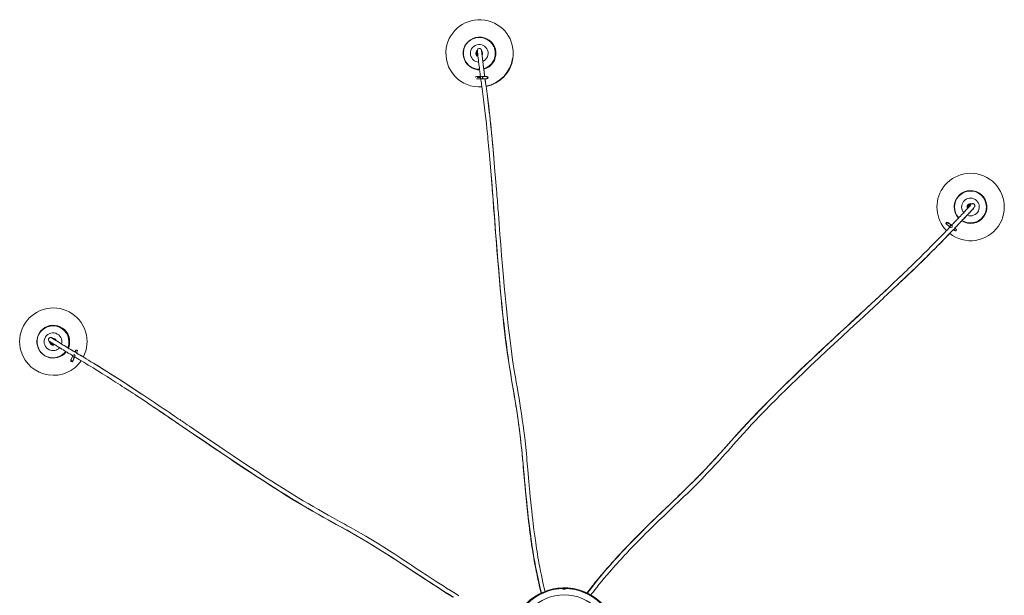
# Model space of a CAD drawing. Header units: millimetres. Extents: x -976 to 763, y -1259 to 2425.
# Tile 7 of 7: x -888 to 500, y 1614 to 2425. Entities that reach past the tile are written whole.
import ezdxf

# ---------------------------------------------------------------- set-up
doc = ezdxf.new("R2010")
doc.units = ezdxf.units.MM

msp = doc.modelspace()

# ---------------------------------------------------------------- linework, layer by layer
at = {"color": 7, "linetype": 'Continuous', "lineweight": 15}
for p, q in [((-236.1, 2399.8), (-236.3, 2399.8)), ((-242.7, 2380.1), (-243.1, 2379.4)), ((-242.7, 2376.9), (-242.7, 2377.7)), ((-243.1, 2355.3), (-242.9, 2355.3)), ((-238, 2344.8), (-243.9, 2344.8)), ((-243.9, 2341.8), (-237.6, 2341.8)), ((-228.9, 2344.8), (-235.7, 2344.8)), ((-235.7, 2341.8), (-228.9, 2341.8)), ((-235, 2343.3), (-234.7, 2343.3)), ((465.5, 2179.6), (465.4, 2179.7)), ((450.4, 2163), (451.1, 2163.6)), ((420.6, 2139.3), (420.5, 2139.4)), ((425.8, 2135.2), (421.3, 2138.8)), ((419.4, 2136.4), (424, 2132.8)), ((424.3, 2134.5), (424.1, 2134.6)), ((424.5, 2132.4), (424.9, 2132.1)), ((424.6, 2132.3), (424.6, 2132.3)), ((426.2, 2134.8), (425.8, 2135.2)), ((426.3, 2134.8), (426.3, 2134.8)), ((430.5, 2127.6), (430.5, 2127.6)), ((432.2, 2130.1), (432.2, 2130.1)), ((-847, 1992.7), (-847.3, 1992.6)), ((-842, 1968.4), (-842.6, 1968.9)), ((-834.1, 1949.6), (-833.8, 1949.7)), ((-812.8, 1951.2), (-815.2, 1946)), ((-813, 1943.8), (-812.9, 1943.9)), ((-812.5, 1944.7), (-810, 1949.9)), ((-811.5, 1952.7), (-811.6, 1952.6)), ((-810.8, 1949.8), (-810.6, 1949.8)), ((-157.5, 1614.3), (-157.6, 1614.3))]:
    msp.add_line(p, q, dxfattribs=at)
at = {"color": 8, "linetype": 'Continuous', "lineweight": 15}
for p, q in [((-237.8, 2343.3), (-242.4, 2343.3)), ((-228.9, 2343.3), (-227.4, 2343.3)), ((-811.9, 1949.6), (-811.8, 1949.8))]:
    msp.add_line(p, q, dxfattribs=at)
at = {"color": 7, "linetype": 'Continuous', "lineweight": 15, "flags": 128}
for points in [[(-236.7, 2382.3), (-236.8, 2382.6), (-237, 2383), (-237.2, 2383.3), (-237.5, 2383.6), (-237.7, 2383.8), (-238, 2384), (-238.2, 2384.1), (-238.3, 2384.1), (-238.4, 2384.2), (-238.4, 2384.2), (-238.4, 2384.2), (-238.5, 2384.2), (-238.6, 2384.2), (-238.6, 2384.3), (-238.8, 2384.3), (-239, 2384.4), (-239.5, 2384.4), (-240.5, 2384.3), (-241.1, 2384), (-241.4, 2383.8), (-241.5, 2383.7), (-241.6, 2383.7), (-241.6, 2383.6), (-241.7, 2383.5), (-241.8, 2383.4), (-241.9, 2383.3), (-241.9, 2383.2), (-242, 2383.1), (-242.1, 2383), (-242.2, 2382.9), (-242.2, 2382.7), (-242.3, 2382.5), (-242.3, 2382.3), (-242.4, 2382.1), (-242.5, 2381.8), (-242.5, 2381.6), (-242.5, 2381.2), (-242.6, 2380.9), (-242.6, 2380.5), (-242.7, 2380), (-242.7, 2379.5), (-242.7, 2379), (-242.7, 2378.3), (-242.8, 2377.7)], [(-242.7, 2376.9), (-242.3, 2376), (-241.8, 2375.4)], [(-242.3, 2379.9), (-242.3, 2379.7), (-242.3, 2379.4), (-242.2, 2379), (-242.2, 2378.5), (-242.1, 2378.1), (-242.1, 2377.7), (-242, 2377.2), (-242, 2376.7), (-241.9, 2376.2), (-241.8, 2375.7), (-241.8, 2375.1), (-241.6, 2373.7), (-241.4, 2371.9), (-241.2, 2369.9), (-241, 2368.5), (-240.9, 2367), (-240.7, 2365.3), (-240.4, 2363.5), (-240.2, 2361.7), (-240, 2359.6), (-239.6, 2357.1), (-239.5, 2355.7), (-239.3, 2354.2), (-239.1, 2352.6), (-238.8, 2350.9), (-238.6, 2349), (-238.3, 2347), (-238.1, 2345.3), (-237.9, 2343.6), (-237.6, 2341.8), (-237.4, 2339.8), (-237.1, 2337.7), (-236.8, 2335.5), (-236.5, 2333.2), (-236.1, 2330.8), (-235.7, 2327.4), (-235.2, 2323.9), (-234.7, 2320.2), (-234.2, 2316.4), (-233.7, 2312.5), (-233.3, 2308.7), (-232.3, 2300.6), (-231.4, 2292.9), (-230.5, 2285.7), (-229.8, 2278.6), (-229, 2271.4), (-228.3, 2264.2), (-227.9, 2260.4), (-227.5, 2256.6), (-227.1, 2252.4), (-226.7, 2247.7), (-226.2, 2242.7), (-225.9, 2239.2)], [(-236.7, 2380.3), (-236.7, 2380.3), (-236.7, 2380.3), (-236.7, 2380.3)], [(-232, 2344.8), (-232, 2345.2), (-232.2, 2346.7), (-232.4, 2348.2), (-232.7, 2350.4), (-233, 2352.5), (-233.2, 2354.3), (-233.5, 2356), (-233.7, 2357.6), (-233.8, 2359), (-234.1, 2361.3), (-234.4, 2363.4), (-234.6, 2365.1), (-234.8, 2366.7), (-234.9, 2368.1), (-235.1, 2369.3), (-235.2, 2370.4), (-235.3, 2371.1), (-235.4, 2371.8), (-235.5, 2372.6), (-235.6, 2373.4), (-235.6, 2374.1), (-235.7, 2374.9), (-235.8, 2375.7), (-235.9, 2376.4), (-236, 2377.1), (-236.1, 2377.8), (-236.1, 2378.5), (-236.2, 2379.1), (-236.3, 2379.7), (-236.4, 2380.3)], [(-239.4, 2355), (-241.5, 2355.1), (-242.9, 2355.3)], [(-236.3, 2341.8), (-236.2, 2341.8), (-235.7, 2341.8)], [(-219.2, 2230.6), (-219.5, 2234.3), (-220.2, 2242.1), (-220.9, 2249.9), (-221.6, 2257.3), (-222.3, 2264.5), (-222.9, 2271), (-223.6, 2277.3), (-224.3, 2283.6), (-225, 2290.2), (-225.8, 2296.8), (-226.5, 2303.2), (-227.4, 2309.9), (-228.3, 2317), (-228.7, 2320.6), (-229.2, 2324.3), (-229.7, 2328.1), (-230.1, 2330.9), (-230.5, 2333.5), (-230.8, 2335.9), (-231.1, 2338.1), (-231.3, 2340.1), (-231.6, 2341.8)], [(-223.5, 2212), (-224.4, 2222.5), (-225.9, 2239.6)], [(-219.2, 2230.3), (-219.1, 2229.5), (-217.6, 2210.9), (-216.9, 2202.2)], [(-223.5, 2212.3), (-223.4, 2210.9), (-223, 2206.4), (-222.6, 2201.5), (-222.2, 2196.2), (-221.8, 2191.2), (-221.4, 2185.7), (-221, 2180.5), (-220.7, 2175.8), (-220.4, 2171.5), (-220.1, 2167.4), (-219.8, 2163.5), (-219.5, 2159.9), (-219.2, 2155.8), (-218.9, 2151.2), (-218.5, 2146.1), (-218, 2140.5), (-217.3, 2129.9), (-216.5, 2119.7), (-215.7, 2109.8), (-214.9, 2100.2), (-214.1, 2090.3), (-213.3, 2080.2), (-212.4, 2069.9), (-211.4, 2058), (-210.3, 2045.8), (-209.1, 2033.1), (-207.8, 2019.9), (-206.7, 2009.1), (-205.5, 1997.7), (-204.1, 1985.9), (-202.6, 1973.4), (-201.3, 1963.4), (-199.9, 1953), (-198.2, 1942), (-196.9, 1933.2), (-195.4, 1924), (-193.8, 1914.4), (-192.1, 1904.4), (-191.2, 1899.3), (-190.4, 1894.6), (-189.7, 1890.8), (-189.2, 1887.8), (-188.7, 1884.8), (-188.1, 1881), (-187.3, 1876.4), (-186.5, 1871.2), (-185.7, 1866), (-185, 1860.9), (-184.3, 1856), (-183.1, 1847.1), (-182.1, 1838.3), (-181.1, 1829.3), (-180.5, 1824.2), (-180, 1819.1), (-179.5, 1814.4), (-179.2, 1810.5), (-178.9, 1807.4), (-178.6, 1805), (-178.4, 1802.4), (-178.1, 1799.4), (-177.7, 1794.7), (-177.2, 1789.5), (-176.8, 1784.5), (-176.3, 1779.6), (-175.9, 1774.9), (-175.5, 1770.4), (-174.5, 1760), (-173.6, 1750.2), (-172.7, 1740.8), (-171.8, 1731.9), (-170.8, 1723.1), (-170.2, 1717.7), (-169.6, 1712.4), (-168.9, 1707.1), (-168.3, 1702.2), (-167.7, 1697.8), (-167.3, 1694.7), (-166.9, 1692), (-166.5, 1689.5), (-166.2, 1687.4), (-166, 1685.6), (-165.5, 1682.1), (-164.9, 1678.4), (-164.2, 1674.4), (-163.5, 1670.1), (-162.8, 1665.6), (-161.7, 1659.6), (-160.6, 1653.6), (-159.5, 1647.8), (-158.3, 1642), (-157.1, 1636.2), (-156.5, 1633.4), (-155.9, 1630.7), (-155.3, 1628.1), (-154.8, 1625.8), (-154.3, 1623.7), (-153.9, 1621.8), (-153.5, 1620.2), (-153.1, 1618.8), (-152.9, 1617.8), (-152.7, 1617), (-152.6, 1616.7)], [(-147, 1619.1), (-147.4, 1620.7), (-148.2, 1624), (-149, 1627.5), (-150.1, 1632), (-151.1, 1636.9), (-152.2, 1642.1), (-153.4, 1647.7), (-154.5, 1653.5), (-155.6, 1659.5), (-156.3, 1663.4), (-157, 1667.3), (-157.7, 1671.3), (-158.3, 1675.4), (-159, 1679.5), (-159.6, 1683.6), (-160.2, 1687.6), (-160.7, 1691.3), (-161.2, 1694.4), (-161.6, 1697.4), (-162, 1700.2), (-162.3, 1703), (-162.8, 1706.2), (-163.2, 1710.1), (-163.8, 1714.5), (-164.4, 1720.3), (-165.2, 1726.6), (-165.8, 1732.9), (-166.5, 1739.3), (-167.1, 1745.7), (-167.8, 1752.2), (-168.4, 1758.9), (-168.8, 1763.7), (-169.3, 1768.7), (-169.8, 1774), (-170.3, 1779.5), (-170.8, 1785.3), (-171.3, 1790.6), (-171.7, 1795.3), (-172.1, 1799.5), (-172.5, 1803.6), (-172.9, 1808.2), (-173.4, 1813.5), (-174.3, 1822.1), (-175.3, 1831.9), (-176.5, 1842.4), (-177.9, 1853), (-179.1, 1861.6), (-180.3, 1870), (-181.5, 1877.7), (-182.6, 1884.7), (-183.7, 1891.1), (-184.5, 1895.9), (-185.4, 1901.2), (-186.5, 1907.4), (-187.7, 1914.3), (-188.9, 1921.2), (-189.9, 1927.7), (-191.4, 1936.9), (-192.7, 1945.4), (-193.9, 1953.6), (-195, 1961.5), (-196.4, 1972.8), (-197.8, 1983.5), (-199, 1993.8), (-200.1, 2003.6), (-201.1, 2013.1), (-202, 2022.3), (-203.4, 2036.1), (-204.6, 2049.3), (-205.7, 2062.1), (-207.1, 2077.7), (-208.3, 2092.8), (-209.4, 2107.6), (-210.6, 2122.4), (-211.7, 2137.1), (-212.8, 2151.9), (-213.1, 2155.5), (-213.4, 2158.8), (-213.6, 2161.7), (-213.8, 2164.3), (-214, 2166.5), (-214.1, 2168.3), (-214.3, 2170.7), (-214.5, 2173.6), (-214.8, 2177), (-215.1, 2181.1), (-215.5, 2185.7), (-215.9, 2190.7), (-216.3, 2196), (-216.8, 2201.4), (-216.8, 2201.9), (-216.8, 2201.9)], [(458.4, 2160.9), (458.4, 2161), (458.6, 2161.4), (458.7, 2161.7), (458.8, 2162.1), (458.9, 2162.5), (458.9, 2162.8), (458.8, 2163.1), (458.8, 2163.4), (458.7, 2163.6), (458.7, 2163.8), (458.6, 2163.9), (458.6, 2164.1), (458.5, 2164.2), (458.5, 2164.3), (458.4, 2164.3), (458.4, 2164.4), (458.1, 2164.8), (457.7, 2165.1), (457.3, 2165.4), (457.1, 2165.5), (457, 2165.6), (456.8, 2165.6), (456.5, 2165.7), (456.3, 2165.7), (456.1, 2165.8), (455.9, 2165.8), (455.6, 2165.8), (455.4, 2165.7), (455.1, 2165.7), (454.8, 2165.6), (454.5, 2165.5), (454.2, 2165.4), (453.9, 2165.3), (453.6, 2165.1), (453.2, 2164.9), (452.8, 2164.7), (452.4, 2164.5), (452, 2164.2), (451.5, 2163.9), (451, 2163.6)], [(452.6, 2163.2), (452.6, 2163.1), (452.2, 2162.7), (451.8, 2162.3), (451.5, 2161.9), (451.1, 2161.4), (450.6, 2160.9), (450.1, 2160.4), (449.6, 2159.8), (448.6, 2158.7), (447.3, 2157.4), (445.9, 2155.9), (444.9, 2154.8), (443.8, 2153.7), (442.7, 2152.5), (441.4, 2151.2), (440.1, 2149.9), (438.7, 2148.3), (436.9, 2146.5), (435.9, 2145.5), (434.9, 2144.4), (433.8, 2143.2), (432.5, 2141.9), (431.2, 2140.6), (429.8, 2139.1), (428.7, 2137.9), (427.5, 2136.7), (426.2, 2135.3), (426, 2135.1)], [(430.7, 2131.3), (431.2, 2131.9), (432.3, 2133.1), (433.4, 2134.2), (434.4, 2135.2), (436, 2136.9), (437.4, 2138.4), (438.7, 2139.7), (439.9, 2141), (441, 2142.1), (442, 2143.2), (443.7, 2144.9), (445.1, 2146.4), (446.4, 2147.7), (447.5, 2148.9), (448.5, 2149.9), (449.3, 2150.8), (450, 2151.6), (450.6, 2152.1), (451.1, 2152.7), (451.6, 2153.2), (452.1, 2153.8), (452.6, 2154.3), (453.2, 2154.8), (453.7, 2155.4), (454.2, 2156), (454.8, 2156.6), (455.3, 2157.2), (455.8, 2157.7), (456.3, 2158.2), (456.5, 2158.5)], [(418.5, 2139), (418.4, 2139.2), (418.6, 2139), (419.5, 2138.3)], [(421.3, 2138.8), (421, 2139), (420.7, 2139.2), (420.6, 2139.4), (420.5, 2139.4)], [(426, 2135.1), (425.9, 2135.1), (424.5, 2136.2), (422.9, 2137.5), (421.5, 2138.6), (420.6, 2139.3)], [(350.7, 2052), (351.9, 2053.1), (356.6, 2057.6), (361.5, 2062.2), (366.3, 2066.8), (370.9, 2071.2), (375.3, 2075.4), (380, 2079.9), (384.5, 2084.3), (389.1, 2088.8), (393.7, 2093.4), (398.4, 2098.1), (403, 2102.7), (407.7, 2107.5), (412.6, 2112.6), (415.2, 2115.2), (417.8, 2117.9), (420.4, 2120.6), (422.4, 2122.7), (424.2, 2124.6), (425.9, 2126.3), (427.4, 2127.9), (428.8, 2129.3), (428.9, 2129.4)], [(423.9, 2132.9), (423.4, 2132.4), (421.8, 2130.7), (420.2, 2129), (418.5, 2127.3), (416.2, 2124.8), (413.7, 2122.3), (411.1, 2119.6), (408.4, 2116.9), (405.7, 2114.1), (403.1, 2111.4), (397.3, 2105.6), (391.9, 2100.1), (386.7, 2095), (381.7, 2090), (376.5, 2085), (371.4, 2079.9), (368.6, 2077.3), (365.8, 2074.6), (362.8, 2071.7), (359.5, 2068.5), (355.9, 2065.1), (353.5, 2062.8)], [(418.6, 2137.1), (418.7, 2137), (418.8, 2136.9), (419.1, 2136.7), (419.4, 2136.4)], [(424, 2132.8), (424.4, 2132.5), (424.4, 2132.5)], [(428.6, 2129.1), (429.1, 2128.7), (430.2, 2127.9)], [(432, 2130.2), (431, 2131), (430.6, 2131.4)], [(333.7, 2044), (341.1, 2051), (353.8, 2063)], [(333.9, 2044.2), (332.8, 2043.2), (329.5, 2040.1), (325.8, 2036.7), (321.9, 2033.1), (318.3, 2029.7), (314.2, 2025.9), (310.4, 2022.4), (307, 2019.2), (303.8, 2016.3), (300.7, 2013.5), (297.9, 2010.9), (295.2, 2008.4), (292.2, 2005.7), (288.9, 2002.6), (285.1, 1999.1), (281, 1995.3), (273.2, 1988.1), (265.7, 1981.2), (258.5, 1974.4), (251.4, 1967.8), (244.2, 1961.1), (236.8, 1954.2), (229.3, 1947.1), (220.6, 1939), (211.8, 1930.5), (202.6, 1921.7), (193, 1912.5), (185.3, 1904.9), (177.2, 1896.9), (168.8, 1888.4), (160, 1879.5), (153, 1872.3), (145.7, 1864.7), (138.1, 1856.5), (132, 1850), (125.8, 1843.1), (119.3, 1835.9), (112.5, 1828.3), (109.1, 1824.4), (105.9, 1820.9), (103.3, 1818), (101.3, 1815.7), (99.3, 1813.5), (96.7, 1810.6), (93.6, 1807.1), (90, 1803.2), (86.5, 1799.4), (83, 1795.7), (79.5, 1792), (73.3, 1785.6), (67.1, 1779.2), (60.7, 1772.9), (57.1, 1769.3), (53.4, 1765.6), (50, 1762.4), (47.2, 1759.6), (44.9, 1757.4), (43.2, 1755.8), (41.3, 1754), (39.1, 1751.8), (35.7, 1748.6), (32, 1745), (28.3, 1741.5), (24.8, 1738.1), (21.4, 1734.8), (18.1, 1731.7), (10.6, 1724.5), (3.5, 1717.6), (-3.2, 1711), (-9.6, 1704.7), (-15.8, 1698.6), (-20.4, 1693.9), (-24.8, 1689.4), (-29, 1685.1), (-32.8, 1681.2), (-35.4, 1678.4), (-37.7, 1675.9), (-39.8, 1673.8), (-41.6, 1671.8), (-44.2, 1669), (-46.9, 1666), (-49.8, 1662.8), (-52.8, 1659.5), (-55.9, 1656), (-59.9, 1651.4), (-63.9, 1646.8), (-67.8, 1642.2), (-71.6, 1637.6), (-75.3, 1633.1), (-77.1, 1630.9), (-78.9, 1628.6), (-80.5, 1626.6), (-82, 1624.7), (-83.3, 1623), (-84.5, 1621.5), (-85.6, 1620.1), (-86.4, 1619), (-87, 1618.2), (-87.5, 1617.5), (-88, 1616.9)], [(350.5, 2051.8), (349.9, 2051.2), (336.3, 2038.5), (330.3, 2032.9)], [(-82.6, 1614.1), (-81.4, 1615.7), (-79.3, 1618.4), (-77, 1621.3), (-74.1, 1625), (-71, 1628.9), (-67.6, 1633), (-64, 1637.4), (-60.1, 1642), (-56.1, 1646.6), (-53.5, 1649.6), (-50.9, 1652.6), (-48.2, 1655.6), (-45.4, 1658.7), (-42.6, 1661.8), (-39.8, 1664.9), (-37.1, 1667.8), (-34.5, 1670.6), (-32.3, 1672.9), (-30.2, 1675.1), (-28.3, 1677.2), (-26.4, 1679.2), (-24.1, 1681.5), (-21.4, 1684.3), (-18.2, 1687.5), (-14.2, 1691.7), (-9.7, 1696.2), (-5.2, 1700.7), (-0.6, 1705.2), (4, 1709.7), (8.7, 1714.3), (13.6, 1719), (17, 1722.3), (20.7, 1725.8), (24.5, 1729.5), (28.5, 1733.3), (32.7, 1737.3), (36.6, 1741.1), (39.9, 1744.3), (43, 1747.2), (45.9, 1750.1), (49.3, 1753.3), (53.1, 1757), (59.3, 1763.1), (66.3, 1770), (73.8, 1777.5), (81.2, 1785.2), (87.2, 1791.4), (93, 1797.6), (98.2, 1803.4), (103, 1808.7), (107.4, 1813.5), (110.6, 1817.1), (114.2, 1821.1), (118.3, 1825.8), (123, 1831.1), (127.7, 1836.3), (132.1, 1841.2), (138.4, 1848.1), (144.2, 1854.4), (149.9, 1860.4), (155.4, 1866.1), (163.3, 1874.3), (170.9, 1882), (178.1, 1889.3), (185.1, 1896.3), (191.9, 1903), (198.5, 1909.4), (208.4, 1919), (218.1, 1928.2), (227.3, 1937), (238.7, 1947.8), (249.8, 1958.1), (260.6, 1968.2), (271.4, 1978.2), (282.3, 1988.2), (293.1, 1998.3), (295.8, 2000.7), (298.2, 2002.9), (300.3, 2004.9), (302.2, 2006.7), (303.8, 2008.2), (305.2, 2009.4), (306.9, 2011.1), (309, 2013), (311.6, 2015.4), (314.5, 2018.1), (317.9, 2021.3), (321.6, 2024.7), (325.5, 2028.4), (329.6, 2032.2), (330.1, 2032.6), (330.1, 2032.6)], [(-843, 1976.9), (-843.5, 1977), (-844, 1977.1), (-844.4, 1977.1), (-844.8, 1977), (-845.1, 1976.9), (-845.4, 1976.8), (-845.6, 1976.7), (-845.7, 1976.7), (-845.7, 1976.6), (-845.7, 1976.6), (-845.8, 1976.6), (-845.9, 1976.5), (-846, 1976.4), (-846.2, 1976.2), (-846.6, 1975.9), (-846.9, 1975.2), (-847.1, 1974.7), (-847.2, 1974.3), (-847.2, 1974), (-847.2, 1973.9), (-847.1, 1973.7), (-847.1, 1973.5), (-847.1, 1973.4), (-847, 1973.2), (-847, 1973), (-846.9, 1972.9), (-846.8, 1972.7), (-846.7, 1972.6), (-846.6, 1972.4), (-846.5, 1972.3), (-846.4, 1972.1), (-846.2, 1971.9), (-846.1, 1971.8), (-845.9, 1971.6), (-845.7, 1971.4), (-845.4, 1971.2), (-845.2, 1970.9), (-844.8, 1970.7), (-844.5, 1970.4), (-844.1, 1970), (-843.7, 1969.7), (-843.2, 1969.3), (-842.7, 1968.8)], [(-810, 1956.8), (-810.7, 1957.2), (-812.1, 1958), (-813.4, 1958.8), (-814.7, 1959.6), (-816.6, 1960.7), (-818.4, 1961.8), (-820, 1962.7), (-821.4, 1963.6), (-822.8, 1964.4), (-824, 1965.2), (-825.9, 1966.4), (-827.7, 1967.4), (-829.2, 1968.4), (-830.5, 1969.2), (-831.6, 1969.9), (-832.7, 1970.5), (-833.5, 1971.1), (-834.1, 1971.4), (-834.7, 1971.8), (-835.4, 1972.2), (-836, 1972.6), (-836.6, 1973), (-837.2, 1973.4), (-837.8, 1973.7), (-838.4, 1974.1), (-839, 1974.5), (-839.5, 1974.8), (-840, 1975.1), (-840.5, 1975.4), (-841, 1975.7), (-841.4, 1976), (-841.5, 1976)], [(-844.7, 1971), (-844.5, 1970.9), (-844.2, 1970.7), (-843.8, 1970.4), (-843.5, 1970.2), (-843.1, 1970), (-842.7, 1969.7), (-842.2, 1969.4), (-841.7, 1969.1), (-841.2, 1968.8), (-840, 1968), (-838.6, 1967.1), (-836.9, 1966.1), (-835.7, 1965.4), (-834.4, 1964.6), (-833.1, 1963.7), (-831.5, 1962.8), (-830, 1961.9), (-828.3, 1960.8), (-826.1, 1959.5), (-825, 1958.8), (-823.7, 1958), (-822.3, 1957.1), (-820.8, 1956.2), (-819.2, 1955.2), (-817.4, 1954.2), (-816, 1953.4), (-814.5, 1952.5), (-812.9, 1951.5), (-812.6, 1951.3)], [(-842, 1968.4), (-841.1, 1968.1), (-840.3, 1968.2)], [(-807.2, 1959.2), (-807.7, 1959.4), (-808.3, 1959.4)], [(-814.9, 1943.2), (-815, 1943.1), (-814.9, 1943.3), (-814.4, 1944.4)], [(-812.9, 1943.9), (-812.6, 1944.5), (-812.2, 1945.4), (-811.6, 1946.6), (-810.9, 1947.9), (-810.1, 1949.8)], [(-811.5, 1952.7), (-811, 1952.7), (-810.4, 1952.6)], [(-810.1, 1949.8), (-809.4, 1949.4), (-807.5, 1948.3), (-805.5, 1947.1), (-803.4, 1945.8), (-800.5, 1944.1), (-797.4, 1942.2), (-794.2, 1940.3), (-790.9, 1938.3), (-787.6, 1936.3), (-784.3, 1934.3), (-777.3, 1930), (-770.7, 1925.9), (-764.5, 1922), (-758.4, 1918.1), (-752.4, 1914.2), (-746.2, 1910.3), (-743, 1908.2), (-739.7, 1906.1), (-736.2, 1903.8), (-732.3, 1901.3), (-728, 1898.5), (-725.1, 1896.6)], [(-714.2, 1896.4), (-717.3, 1898.4), (-723.8, 1902.8), (-730.4, 1907.1), (-736.7, 1911.2), (-742.7, 1915.2), (-748.2, 1918.7), (-753.5, 1922.1), (-759, 1925.6), (-764.6, 1929.1), (-770.3, 1932.7), (-775.8, 1936.1), (-781.5, 1939.6), (-787.7, 1943.3), (-790.8, 1945.3), (-794.1, 1947.2), (-797.3, 1949.2), (-799.7, 1950.6), (-802, 1952), (-804.1, 1953.2), (-806, 1954.3), (-807.7, 1955.4), (-807.8, 1955.4)], [(-807.4, 1955.2), (-807, 1956.2), (-806.6, 1957.1)], [(-702.2, 1881.3), (-711, 1887.2), (-725.4, 1896.7)], [(-713.9, 1896.2), (-713.2, 1895.7), (-697.7, 1885.3), (-690.4, 1880.4)], [(-702.5, 1881.5), (-701.3, 1880.8), (-697.6, 1878.2), (-693.4, 1875.4), (-689.1, 1872.5), (-684.9, 1869.6), (-680.3, 1866.5), (-676, 1863.6), (-672.1, 1860.9), (-668.5, 1858.5), (-665, 1856.1), (-661.8, 1853.9), (-658.8, 1851.9), (-655.5, 1849.6), (-651.7, 1847), (-647.4, 1844.1), (-642.7, 1840.9), (-633.9, 1834.9), (-625.4, 1829.1), (-617.2, 1823.5), (-609.1, 1818.1), (-600.9, 1812.5), (-592.4, 1806.9), (-583.8, 1801.1), (-573.9, 1794.5), (-563.6, 1787.7), (-552.9, 1780.7), (-541.7, 1773.5), (-532.5, 1767.6), (-522.9, 1761.5), (-512.8, 1755.1), (-502.1, 1748.5), (-493.4, 1743.3), (-484.4, 1737.9), (-474.7, 1732.3), (-467, 1727.9), (-458.9, 1723.3), (-450.4, 1718.6), (-441.5, 1713.7), (-436.9, 1711.2), (-432.8, 1708.9), (-429.4, 1707), (-426.7, 1705.5), (-424.1, 1704.1), (-420.7, 1702.2), (-416.6, 1699.9), (-412, 1697.3), (-407.5, 1694.7), (-403.1, 1692.1), (-398.8, 1689.6), (-391.1, 1684.9), (-383.6, 1680.3), (-376, 1675.5), (-371.6, 1672.7), (-367.3, 1669.9), (-363.3, 1667.4), (-360, 1665.3), (-357.4, 1663.6), (-355.4, 1662.2), (-353.2, 1660.8), (-350.7, 1659.1), (-346.8, 1656.6), (-342.4, 1653.7), (-338.2, 1650.9), (-334.2, 1648.2), (-330.2, 1645.6), (-326.4, 1643.1), (-317.8, 1637.5), (-309.5, 1632.1), (-301.7, 1627), (-294.1, 1622.1), (-286.7, 1617.4), (-282.1, 1614.6), (-277.6, 1611.7)], [(-268.5, 1613.2), (-271.8, 1615.2), (-275.6, 1617.6), (-280.5, 1620.6), (-285.9, 1624), (-291.2, 1627.4), (-296.6, 1630.8), (-302, 1634.3), (-307.4, 1637.9), (-313.1, 1641.6), (-317.1, 1644.2), (-321.3, 1646.9), (-325.7, 1649.9), (-330.4, 1652.9), (-335.2, 1656.1), (-339.6, 1659), (-343.5, 1661.6), (-347.1, 1663.9), (-350.5, 1666.2), (-354.4, 1668.7), (-358.9, 1671.6), (-366.1, 1676.3), (-374.4, 1681.6), (-383.3, 1687.2), (-392.5, 1692.8), (-399.9, 1697.2), (-407.2, 1701.4), (-414, 1705.3), (-420.2, 1708.8), (-425.9, 1711.9), (-430.1, 1714.3), (-434.9, 1716.9), (-440.3, 1719.9), (-446.5, 1723.3), (-452.6, 1726.7), (-458.4, 1729.9), (-466.5, 1734.5), (-474, 1738.8), (-481.1, 1743), (-488, 1747.1), (-497.7, 1752.9), (-507, 1758.6), (-515.8, 1764.1), (-524.1, 1769.4), (-532.2, 1774.5), (-540, 1779.5), (-551.6, 1787.1), (-562.8, 1794.4), (-573.5, 1801.5), (-586.6, 1810.2), (-599.2, 1818.7), (-611.6, 1827.1), (-623.8, 1835.4), (-636.1, 1843.7), (-648.4, 1852.1), (-651.4, 1854.1), (-654.1, 1856), (-656.6, 1857.6), (-658.7, 1859.1), (-660.6, 1860.3), (-662.1, 1861.4), (-664.1, 1862.7), (-666.5, 1864.3), (-669.4, 1866.3), (-672.7, 1868.5), (-676.6, 1871.2), (-680.8, 1874), (-685.2, 1876.9), (-689.8, 1880), (-690.2, 1880.3), (-690.2, 1880.3)], [(-122.4, 1622.9), (-122.2, 1622.8), (-121.9, 1622.7), (-121.3, 1622.6), (-120.6, 1622.6), (-119.8, 1622.6), (-119.1, 1622.6), (-118.5, 1622.7), (-118.1, 1622.8), (-117.9, 1622.9), (-117.9, 1622.9), (-118, 1623), (-118.4, 1623.1), (-119, 1623.2), (-119.7, 1623.2), (-120.4, 1623.2), (-121.1, 1623.2), (-121.7, 1623.1), (-122.2, 1623), (-122.4, 1622.9), (-122.4, 1622.9)]]:
    msp.add_lwpolyline(points, dxfattribs=at)
at = {"color": 8, "linetype": 'Continuous', "lineweight": 15, "flags": 128}
for points in [[(-242.4, 2380.5), (-242.5, 2380.5), (-242.5, 2380.4), (-242.5, 2380.2), (-242.6, 2379.7), (-242.6, 2378.9), (-242.6, 2378), (-242.7, 2376.9)], [(-236.4, 2380.6), (-236.4, 2380.4), (-236.3, 2379.7), (-236.2, 2378.8), (-236.2, 2378), (-236.1, 2377.1), (-236, 2376.1), (-235.8, 2375), (-235.7, 2373.9), (-235.6, 2372.7), (-235.4, 2371.4), (-235.3, 2370), (-235.1, 2368.5), (-234.9, 2367.2), (-234.8, 2365.9), (-234.6, 2364.6), (-234.5, 2363.2), (-234.3, 2361.7), (-234.1, 2360.1), (-233.9, 2358.6), (-233.7, 2356.9), (-233.5, 2355.2), (-233.2, 2353.5), (-233, 2351.7), (-232.8, 2349.9), (-232.5, 2347.9), (-232.2, 2345.9), (-232.1, 2344.8)], [(-231.7, 2341.8), (-231.6, 2341.5), (-231.3, 2338.9), (-230.9, 2336.3), (-230.6, 2333.7), (-230.2, 2331.1), (-229.8, 2327.6), (-229.3, 2324.1), (-228.8, 2320.6), (-228.3, 2316.4), (-227.7, 2312.2), (-227.2, 2308), (-226.7, 2303.7), (-226.1, 2299.3), (-225.6, 2294.9), (-225.1, 2290.5), (-223.8, 2278.3), (-222.5, 2265.8), (-220.7, 2247.8), (-219.2, 2230.3)], [(-152.1, 1617), (-153.4, 1622.1), (-154.9, 1628.6), (-156.4, 1635.1), (-157.8, 1641.6), (-159.1, 1648.1), (-160.3, 1654.5), (-161.5, 1660.9), (-162.7, 1667.2), (-163.9, 1674.6), (-165.1, 1682), (-166.2, 1689.3), (-167.2, 1696.6), (-168.2, 1703.8), (-169.1, 1711), (-169.9, 1717.7), (-170.7, 1724.5), (-171.4, 1731.1), (-172.2, 1737.8), (-172.8, 1744.4), (-173.6, 1752.4), (-174.4, 1760.4), (-175.1, 1768.3), (-175.8, 1776.2), (-176.6, 1784), (-177.3, 1791.7), (-178, 1799.3), (-178.7, 1806.8), (-179.4, 1814.4), (-180.5, 1825.1), (-181.7, 1835.7), (-183, 1846.2), (-184.4, 1856.8), (-185.9, 1867.2), (-187.4, 1877.2), (-189, 1887.2), (-190.7, 1897.2), (-192.4, 1907.2), (-194.1, 1917.3), (-195.4, 1925.3), (-196.7, 1933.4), (-197.9, 1941.6), (-199.2, 1949.9), (-200.3, 1958.3), (-201.5, 1967.3), (-202.7, 1976.4), (-203.8, 1985.7), (-204.9, 1995), (-205.9, 2004.4), (-206.9, 2013.8), (-208.1, 2025.1), (-209.2, 2036.4), (-210.2, 2047.7), (-211.3, 2059.2), (-212.4, 2072.3), (-213.5, 2085.4), (-214.6, 2098.6), (-215.6, 2111.8), (-216.7, 2125), (-218, 2142.3), (-219.3, 2159.6), (-220.7, 2176.8), (-222.5, 2199.8), (-223.5, 2212)], [(456.7, 2158.8), (456.6, 2158.6), (455.9, 2157.9), (455.3, 2157.3), (454.7, 2156.6), (454, 2155.9), (453.3, 2155.1), (452.5, 2154.2), (451.6, 2153.3), (450.7, 2152.3), (449.7, 2151.3), (448.6, 2150.2), (447.8, 2149.3), (446.8, 2148.3), (445.9, 2147.3), (444.9, 2146.3), (443.8, 2145.2), (442.8, 2144.1), (441.6, 2142.9), (440.5, 2141.7), (439.3, 2140.5), (438.1, 2139.2), (436.9, 2137.9), (435.6, 2136.6), (434.2, 2135.1), (432.8, 2133.7), (431.3, 2132.1), (430.2, 2130.9)], [(453.2, 2164), (453.4, 2164.3), (453.4, 2164.5), (453.3, 2164.5), (453, 2164.5), (452.6, 2164.3), (452, 2164), (451.3, 2163.6), (450.4, 2163)], [(419.5, 2138.3), (420, 2138.7), (420.4, 2138.9), (420.9, 2138.9), (421.3, 2138.8), (421.3, 2138.8)], [(429.3, 2130), (427.9, 2128.5), (426.1, 2126.6), (424.3, 2124.7), (422.5, 2122.9), (420, 2120.4), (417.6, 2117.8), (415.1, 2115.2), (412.2, 2112.2), (409.3, 2109.2), (406.3, 2106.2), (403.2, 2103.1), (400.2, 2100), (397, 2096.8), (393.9, 2093.7), (385.2, 2085.1), (376.2, 2076.4), (363.2, 2063.8), (350.5, 2051.8)], [(424.1, 2134.6), (423.8, 2134.1), (423.6, 2133.6), (423.7, 2133.2), (424, 2132.8), (424, 2132.8)], [(429.5, 2130.3), (430, 2129.9), (430.1, 2129.8)], [(-87.5, 1616.6), (-84, 1621.2), (-79.8, 1626.6), (-75.7, 1631.8), (-71.5, 1637), (-67.3, 1642.1), (-63, 1647.1), (-58.8, 1652.1), (-54.5, 1657), (-49.5, 1662.6), (-44.5, 1668.1), (-39.5, 1673.6), (-34.4, 1678.9), (-29.4, 1684.2), (-24.3, 1689.5), (-19.6, 1694.4), (-14.8, 1699.2), (-10, 1703.9), (-5.3, 1708.7), (-0.5, 1713.4), (5.2, 1719), (11, 1724.6), (16.7, 1730.1), (22.4, 1735.6), (28.1, 1741), (33.6, 1746.4), (39.1, 1751.7), (44.6, 1757), (50, 1762.2), (57.7, 1769.8), (65.3, 1777.4), (72.7, 1784.9), (80.1, 1792.6), (87.3, 1800.3), (94.2, 1807.8), (101, 1815.2), (107.8, 1822.8), (114.5, 1830.3), (121.4, 1837.9), (126.8, 1843.9), (132.3, 1850), (137.9, 1856), (143.7, 1862.2), (149.5, 1868.3), (155.8, 1874.9), (162.2, 1881.5), (168.8, 1888.1), (175.4, 1894.7), (182.1, 1901.3), (188.8, 1908), (196.9, 1915.9), (205.1, 1923.7), (213.3, 1931.6), (221.6, 1939.5), (231.1, 1948.6), (240.7, 1957.6), (250.4, 1966.6), (260, 1975.6), (269.7, 1984.6), (282.4, 1996.3), (295.1, 2008.1), (307.7, 2019.8), (324.6, 2035.5), (333.7, 2044)], [(-841.8, 1976.2), (-841.8, 1976.1), (-841.2, 1975.7), (-840.5, 1975.3), (-839.8, 1974.9), (-839.1, 1974.4), (-838.3, 1974), (-837.5, 1973.4), (-836.5, 1972.8), (-835.5, 1972.2), (-834.4, 1971.5), (-833.3, 1970.8), (-832.1, 1970), (-831, 1969.4), (-829.9, 1968.7), (-828.8, 1968), (-827.6, 1967.3), (-826.3, 1966.5), (-825, 1965.7), (-823.7, 1964.9), (-822.3, 1964), (-820.8, 1963.1), (-819.3, 1962.3), (-817.8, 1961.3), (-816.2, 1960.4), (-814.5, 1959.4), (-812.8, 1958.3), (-811, 1957.2), (-809.6, 1956.4)], [(-812.5, 1944.7), (-812.5, 1944.7), (-812.8, 1944.4), (-813.3, 1944.2), (-813.8, 1944.2), (-814.4, 1944.4)], [(-811.9, 1949.6), (-811.3, 1949.4), (-810.8, 1949.4), (-810.3, 1949.6), (-810, 1949.9), (-810, 1949.9)], [(-808.8, 1955.8), (-808.6, 1956.4), (-808.5, 1956.6)], [(-808.4, 1955.7), (-806.7, 1954.7), (-804.4, 1953.3), (-802.2, 1952), (-800, 1950.6), (-797, 1948.8), (-793.9, 1947), (-790.8, 1945.2), (-787.3, 1943), (-783.6, 1940.8), (-779.9, 1938.6), (-776.2, 1936.3), (-772.5, 1934), (-768.7, 1931.6), (-764.9, 1929.3), (-754.4, 1922.6), (-743.9, 1915.8), (-728.6, 1905.9), (-713.9, 1896.2)], [(-276.2, 1611.2), (-282, 1614.8), (-287.7, 1618.3), (-293.3, 1621.9), (-299, 1625.5), (-304.6, 1629.1), (-311.3, 1633.4), (-318, 1637.8), (-324.6, 1642.1), (-331.2, 1646.5), (-337.8, 1650.8), (-344.2, 1655), (-350.5, 1659.2), (-356.9, 1663.3), (-363.2, 1667.5), (-372.3, 1673.2), (-381.3, 1678.9), (-390.4, 1684.5), (-399.5, 1690), (-408.6, 1695.3), (-417.4, 1700.4), (-426.2, 1705.4), (-435, 1710.3), (-443.9, 1715.2), (-452.8, 1720.1), (-459.9, 1724.1), (-467, 1728.1), (-474.2, 1732.3), (-481.5, 1736.5), (-488.8, 1740.8), (-496.6, 1745.5), (-504.5, 1750.3), (-512.4, 1755.2), (-520.4, 1760.2), (-528.4, 1765.3), (-536.4, 1770.4), (-545.9, 1776.5), (-555.5, 1782.7), (-565.1, 1789), (-574.7, 1795.3), (-585.7, 1802.6), (-596.7, 1810), (-607.6, 1817.4), (-618.7, 1824.8), (-629.7, 1832.3), (-644.1, 1842), (-658.5, 1851.8), (-672.9, 1861.6), (-692, 1874.5), (-702.2, 1881.3)]]:
    msp.add_lwpolyline(points, dxfattribs=at)
at = {"color": 7, "linetype": 'Continuous', "lineweight": 15}
for centre, radius in [((-236.5, 2343.3), 1.5), ((425.4, 2133.6), 1.5), ((-811.2, 1951.2), 1.5), ((-120.1, 1549.3), 75), ((-120.1, 1549.3), 74), ((-120.1, 1549.3), 65.2)]:
    msp.add_circle(centre, radius, dxfattribs=at)
for centre, radius, start, end in [((-239.3, 2377.5), 47.5, 351.3447, 171.3447), ((-239.7, 2377.6), 22.5, 102.8572, 270.8198), ((-239.7, 2377.6), 22.5, 286.2255, 102.8567), ((-239.5, 2377.5), 22.5, 285.6911, 81.3444), ((-239.4, 2377.5), 47.4, 171.3038, 274.0069), ((-239.8, 2377.6), 4.75, 126.2856, 192.8569), ((-239.8, 2377.6), 4.75, 126.0433, 192.8569), ((-239.8, 2377.6), 4.75, 192.8568, 247.084), ((-239.8, 2377.6), 4.75, 192.8568, 246.9848), ((-239.6, 2377.5), 4.01, 151.9857, 237.8352), ((-252.4, 2379.2), 16, 5.0134, 10.933), ((-239.8, 2377.6), 4.75, 328.2989, 45.5787), ((-239.6, 2377.5), 4.01, 339.4862, 32.8083), ((-239.3, 2377.5), 47, 281.1934, 351.353), ((-239.3, 2377.5), 47.5, 281.1323, 351.3624), ((-243.9, 2343.3), 1.5, 360, 180), ((-236, 2326.6), 18.2, 89.1905, 91.0813), ((-228.9, 2343.3), 1.5, 0.0046, 90.0011), ((-228.9, 2343.3), 1.5, 269.9989, 359.9954), ((452.9, 2161), 47.5, 325.6305, 145.6305), ((452.8, 2161), 47.4, 145.5829, 224.4851), ((452.7, 2161.1), 22.5, 51.4286, 222.8647), ((452.8, 2161), 22.5, 237.9915, 55.6304), ((452.7, 2161.1), 22.5, 238.2666, 51.4284), ((452.7, 2161.1), 4.75, 69.0559, 141.4285), ((452.7, 2161.1), 4.75, 68.5003, 141.4285), ((452.7, 2161.1), 4.75, 141.4284, 210.0055), ((452.7, 2161.1), 4.75, 141.4285, 209.7666), ((452.8, 2161.1), 4.01, 82.3892, 205.4171), ((452.4, 2161.2), 2.77, 138.7293, 202.1983), ((452.7, 2161.1), 4.75, 300.8699, 332.1046), ((445.1, 2169.7), 15.9, 316.8634, 325.0871), ((419.6, 2138.2), 1.5, 141.4344, 231.4298), ((419.6, 2138.2), 1.5, 51.4268, 141.4215), ((452.9, 2161), 47.5, 231.6184, 325.6358), ((425.5, 2133.5), 1.5, 235.6305, 321.4285), ((425.5, 2133.5), 1.5, 321.4284, 55.6304), ((431.3, 2128.9), 1.5, 141.4284, 321.4285), ((431.3, 2128.9), 1.5, 321.4284, 141.4285), ((-840.2, 1971.3), 47.5, 17.0591, 197.0591), ((-840.7, 1971.1), 22.5, 337.9067, 154.2855), ((-840.4, 1971.2), 22.5, 337.3958, 107.0586), ((-839.9, 1971.3), 47.2, 332.5695, 17.1334), ((-840.7, 1971.1), 22.5, 154.2854, 322.504), ((-840.7, 1971.1), 4.75, 179.4365, 244.2853), ((-840.7, 1971.1), 4.75, 179.7312, 244.2853), ((-846.6, 1967.6), 3.93, 56.2962, 68.2111), ((-848.1, 1966.8), 11.3, 56.0943, 63.2381), ((-840.7, 1971.1), 4.75, 20.6495, 95.09), ((-840.5, 1971.2), 4.01, 31.353, 83.1935), ((-840.2, 1971.3), 47.5, 197.0573, 325.4959), ((-840.5, 1971.2), 4.01, 185.7194, 290.4488), ((-840.7, 1971.1), 4.75, 244.2853, 299.3023), ((-840.7, 1971.1), 4.75, 244.2854, 287.059), ((-840.4, 1971.2), 22.5, 287.0591, 321.9722), ((-804.5, 1954.6), 5.94, 146.2008, 158.9906), ((-807.8, 1957.9), 1.5, 64.2859, 244.2859), ((-807.8, 1957.9), 1.5, 244.2859, 64.2859), ((-814.3, 1944.4), 1.5, 154.2866, 244.2871), ((-772.8, 1925.4), 47.2, 154.0965, 155.3545), ((-814.3, 1944.4), 1.5, 244.3071, 334.2923), ((-770.1, 1924.1), 47.1, 154.105, 155.2818), ((-811.1, 1951.2), 1.5, 1.8172, 64.2853), ((-812.8, 1951.5), 3.17, 328.8312, 354.9781), ((-120.1, 1549.3), 75, 299.9163, 119.9161)]:
    msp.add_arc(centre, radius, start, end, dxfattribs=at)
at = {"color": 8, "linetype": 'Continuous', "lineweight": 15}
for centre, radius, start, end in [((-239.4, 2377.5), 23.1, 285.3275, 241.9858), ((-239.8, 2377.6), 12.5, 294.0591, 192.857), ((-239.8, 2377.6), 12.5, 192.8568, 265.8834), ((-239.4, 2377.5), 23.1, 241.9856, 270.3136), ((-236, 2343.5), 1.34, 351.9739, 78.3972), ((-236, 2343.1), 1.34, 281.767, 8.005), ((-230.2, 2343.5), 1.34, 351.9505, 78.5782), ((-230.2, 2343.1), 1.34, 281.4218, 8.0495), ((452.8, 2161), 23.1, 237.5747, 134.2822), ((452.8, 2161), 23.1, 134.2822, 222.5604), ((452.7, 2161.1), 12.5, 141.4284, 220.2632), ((452.7, 2161.1), 12.5, 248.6263, 141.4284), ((420.5, 2137.3), 1.34, 133.4104, 220.0694), ((425.2, 2134), 1.34, 63.1319, 149.3998), ((-840.3, 1971.2), 23.1, 28.6455, 322.0038), ((-840.7, 1971.1), 12.5, 345.8694, 244.2859), ((-824.8, 1991.1), 28.5, 224.16, 232.7617), ((-840.3, 1971.2), 23.1, 337.0042, 28.6452), ((-840.7, 1971.1), 12.5, 244.2853, 317.6868), ((-814, 1945.6), 1.34, 165.7047, 252.3031), ((-811.5, 1950.9), 1.34, 165.9096, 252.2769), ((-811.1, 1951.2), 1.5, 287.0592, 1.8174)]:
    msp.add_arc(centre, radius, start, end, dxfattribs=at)

doc.saveas('drawing.dxf')
